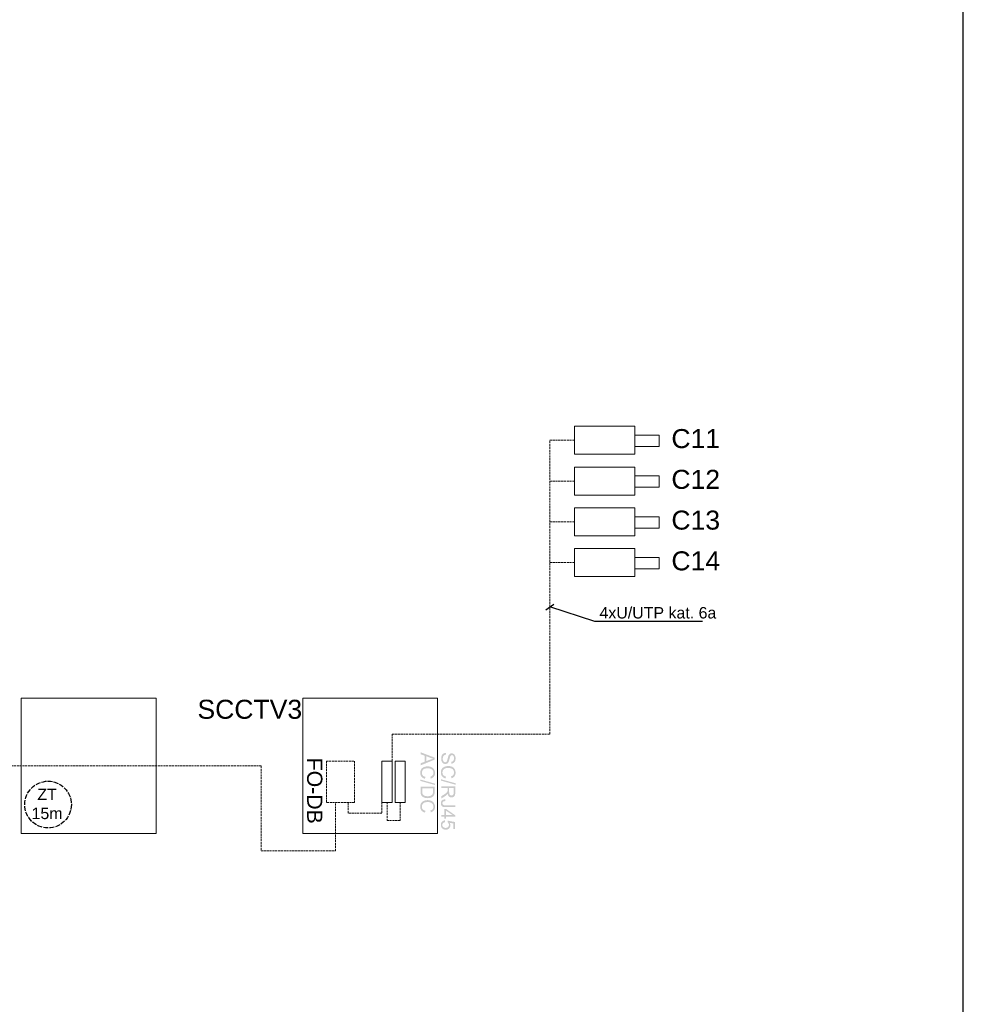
# Model space of a CAD drawing. Header units: millimetres. Extents: x -91 to 1961, y -1152 to 358.
# Tile 253 of 256: x 1837 to 1961, y -24 to 105. Entities that reach past the tile are written whole.
import ezdxf

# ---------------------------------------------------------------- set-up
doc = ezdxf.new("R2010")
doc.units = ezdxf.units.MM
doc.header["$MEASUREMENT"] = 0
doc.linetypes.add('PT LAP Jeżowe - Schematy Strukturalny CCTV (1)$0$PDF_IMPORT', pattern=[1, 0.8, -0.2])
doc.layers.get('0').update_dxf_attribs({"linetype": 'CONTINUOUS'})
doc.layers.add('PT LAP Jeżowe - Schematy Strukturalny CCTV (1)$0$PDF_Geomertry', color=7, linetype='CONTINUOUS')
doc.layers.add('PT LAP Jeżowe - Schematy Strukturalny CCTV (1)$0$PDF_Solid Fills', color=7, linetype='CONTINUOUS')
doc.styles.add('PT LAP Jeżowe - Schematy Strukturalny CCTV (1)$0$Standard', font='arial.ttf')

# ---------------------------------------------------------------- blocks, each defined once
blk = doc.blocks.new('PT LAP Jeżowe - Schematy Strukturalny CCTV (1)')
at = {"layer": 'PT LAP Jeżowe - Schematy Strukturalny CCTV (1)$0$PDF_Solid Fills', "transparency": 33554559}
h = blk.add_hatch(color=5, dxfattribs=at)
h.paths.add_polyline_path([(777.73, 57.91), (779.58, 57.2), (779.58, 56.94), (777.73, 56.18), (777.73, 56.46), (778.29, 56.67), (778.29, 57.45), (777.73, 57.65)])
edge = h.paths.add_edge_path(flags=0)
edge.add_line((778.5, 57.38), (778.5, 56.75))
edge.add_line((778.5, 56.75), (779.01, 56.94))
edge.add_spline(control_points=[(779.01, 56.94), (779.16, 57), (779.29, 57.04), (779.39, 57.07), (779.27, 57.1), (779.15, 57.13), (779.04, 57.17)], knot_values=[0, 0, 0, 0, 1, 1, 1, 2, 2, 2, 2], weights=[1, 1, 1, 1, 1, 1, 1], degree=3, periodic=0)
edge.add_line((779.04, 57.17), (778.5, 57.38))
h = blk.add_hatch(color=14, dxfattribs=at)
edge = h.paths.add_edge_path(flags=0)
edge.add_line((781.06, 57.83), (781.08, 57.6))
edge.add_spline(control_points=[(781.08, 57.6), (780.99, 57.59), (780.91, 57.57), (780.85, 57.52), (780.79, 57.49), (780.74, 57.42), (780.71, 57.34), (780.67, 57.26), (780.65, 57.16), (780.65, 57.06), (780.65, 56.96), (780.66, 56.88), (780.69, 56.81), (780.72, 56.74), (780.76, 56.68), (780.8, 56.65), (780.85, 56.61), (780.91, 56.6), (780.96, 56.6), (781.02, 56.6), (781.07, 56.61), (781.11, 56.65), (781.16, 56.68), (781.19, 56.74), (781.22, 56.81), (781.24, 56.86), (781.27, 56.97), (781.31, 57.14), (781.35, 57.31), (781.39, 57.43), (781.43, 57.5), (781.47, 57.59), (781.53, 57.65), (781.6, 57.7), (781.67, 57.74), (781.74, 57.76), (781.83, 57.76), (781.92, 57.76), (782.01, 57.73), (782.09, 57.68), (782.17, 57.63), (782.23, 57.55), (782.27, 57.45), (782.31, 57.35), (782.33, 57.24), (782.33, 57.11), (782.33, 56.97), (782.31, 56.85), (782.27, 56.75), (782.23, 56.64), (782.16, 56.56), (782.08, 56.51), (781.99, 56.45), (781.89, 56.42), (781.79, 56.42)], knot_values=[0, 0, 0, 0, 1, 1, 1, 2, 2, 2, 3, 3, 3, 4, 4, 4, 5, 5, 5, 6, 6, 6, 7, 7, 7, 8, 8, 8, 9, 9, 9, 10, 10, 10, 11, 11, 11, 12, 12, 12, 13, 13, 13, 14, 14, 14, 15, 15, 15, 16, 16, 16, 17, 17, 17, 18, 18, 18, 18], weights=[1, 1, 1, 1, 1, 1, 1, 1, 1, 1, 1, 1, 1, 1, 1, 1, 1, 1, 1, 1, 1, 1, 1, 1, 1, 1, 1, 1, 1, 1, 1, 1, 1, 1, 1, 1, 1, 1, 1, 1, 1, 1, 1, 1, 1, 1, 1, 1, 1, 1, 1, 1, 1, 1, 1], degree=3, periodic=0)
edge.add_line((781.79, 56.42), (781.77, 56.65))
edge.add_spline(control_points=[(781.77, 56.65), (781.89, 56.66), (781.97, 56.71), (782.03, 56.78), (782.09, 56.85), (782.12, 56.96), (782.12, 57.1), (782.12, 57.25), (782.1, 57.36), (782.04, 57.42), (781.99, 57.49), (781.92, 57.53), (781.85, 57.53), (781.78, 57.53), (781.73, 57.5), (781.68, 57.45), (781.64, 57.41), (781.6, 57.28), (781.55, 57.09), (781.51, 56.89), (781.47, 56.75), (781.44, 56.68), (781.39, 56.57), (781.32, 56.49), (781.25, 56.44), (781.17, 56.39), (781.09, 56.36), (780.99, 56.36), (780.89, 56.36), (780.8, 56.39), (780.71, 56.45), (780.63, 56.5), (780.56, 56.58), (780.51, 56.69), (780.46, 56.79), (780.44, 56.91), (780.44, 57.04), (780.44, 57.21), (780.46, 57.35), (780.51, 57.46), (780.56, 57.58), (780.63, 57.67), (780.73, 57.73), (780.83, 57.79), (780.94, 57.83), (781.06, 57.83)], knot_values=[0, 0, 0, 0, 1, 1, 1, 2, 2, 2, 3, 3, 3, 4, 4, 4, 5, 5, 5, 6, 6, 6, 7, 7, 7, 8, 8, 8, 9, 9, 9, 10, 10, 10, 11, 11, 11, 12, 12, 12, 13, 13, 13, 14, 14, 14, 15, 15, 15, 15], weights=[1, 1, 1, 1, 1, 1, 1, 1, 1, 1, 1, 1, 1, 1, 1, 1, 1, 1, 1, 1, 1, 1, 1, 1, 1, 1, 1, 1, 1, 1, 1, 1, 1, 1, 1, 1, 1, 1, 1, 1, 1, 1, 1, 1, 1, 1], degree=3, periodic=0)
h = blk.add_hatch(color=5, dxfattribs=at)
edge = h.paths.add_edge_path(flags=0)
edge.add_line((778.37, 54.67), (778.31, 54.42))
edge.add_spline(control_points=[(778.31, 54.42), (778.11, 54.47), (777.96, 54.56), (777.85, 54.7), (777.74, 54.83), (777.69, 54.99), (777.69, 55.19), (777.69, 55.39), (777.73, 55.55), (777.81, 55.67), (777.89, 55.8), (778.01, 55.89), (778.17, 55.96), (778.32, 56.02), (778.49, 56.05), (778.67, 56.05), (778.87, 56.05), (779.04, 56.02), (779.18, 55.94), (779.33, 55.87), (779.44, 55.77), (779.51, 55.63), (779.59, 55.5), (779.63, 55.35), (779.63, 55.18), (779.63, 55), (779.58, 54.84), (779.48, 54.72), (779.39, 54.59), (779.25, 54.5), (779.08, 54.45)], knot_values=[0, 0, 0, 0, 1, 1, 1, 2, 2, 2, 3, 3, 3, 4, 4, 4, 5, 5, 5, 6, 6, 6, 7, 7, 7, 8, 8, 8, 9, 9, 9, 10, 10, 10, 10], weights=[1, 1, 1, 1, 1, 1, 1, 1, 1, 1, 1, 1, 1, 1, 1, 1, 1, 1, 1, 1, 1, 1, 1, 1, 1, 1, 1, 1, 1, 1, 1], degree=3, periodic=0)
edge.add_line((779.08, 54.45), (779.02, 54.69))
edge.add_spline(control_points=[(779.02, 54.69), (779.16, 54.74), (779.26, 54.8), (779.32, 54.88), (779.38, 54.96), (779.41, 55.06), (779.41, 55.19), (779.41, 55.33), (779.38, 55.45), (779.31, 55.54), (779.24, 55.64), (779.15, 55.71), (779.03, 55.74), (778.92, 55.78), (778.8, 55.8), (778.67, 55.8), (778.51, 55.8), (778.37, 55.78), (778.25, 55.73), (778.14, 55.69), (778.05, 55.62), (777.99, 55.52), (777.93, 55.42), (777.9, 55.32), (777.9, 55.21), (777.9, 55.07), (777.94, 54.95), (778.02, 54.86), (778.1, 54.76), (778.22, 54.7), (778.37, 54.67)], knot_values=[0, 0, 0, 0, 1, 1, 1, 2, 2, 2, 3, 3, 3, 4, 4, 4, 5, 5, 5, 6, 6, 6, 7, 7, 7, 8, 8, 8, 9, 9, 9, 10, 10, 10, 10], weights=[1, 1, 1, 1, 1, 1, 1, 1, 1, 1, 1, 1, 1, 1, 1, 1, 1, 1, 1, 1, 1, 1, 1, 1, 1, 1, 1, 1, 1, 1, 1], degree=3, periodic=0)
h = blk.add_hatch(color=14, dxfattribs=at)
edge = h.paths.add_edge_path(flags=0)
edge.add_line((781.08, 54.71), (781.02, 54.46))
edge.add_spline(control_points=[(781.02, 54.46), (780.82, 54.51), (780.66, 54.61), (780.56, 54.74), (780.45, 54.87), (780.4, 55.04), (780.4, 55.23), (780.4, 55.43), (780.44, 55.59), (780.52, 55.71), (780.6, 55.84), (780.72, 55.93), (780.88, 56), (781.03, 56.06), (781.2, 56.1), (781.38, 56.1), (781.57, 56.1), (781.75, 56.06), (781.89, 55.99), (782.04, 55.91), (782.15, 55.81), (782.22, 55.67), (782.3, 55.54), (782.33, 55.39), (782.33, 55.22), (782.33, 55.04), (782.29, 54.88), (782.19, 54.76), (782.1, 54.63), (781.96, 54.54), (781.79, 54.49)], knot_values=[0, 0, 0, 0, 1, 1, 1, 2, 2, 2, 3, 3, 3, 4, 4, 4, 5, 5, 5, 6, 6, 6, 7, 7, 7, 8, 8, 8, 9, 9, 9, 10, 10, 10, 10], weights=[1, 1, 1, 1, 1, 1, 1, 1, 1, 1, 1, 1, 1, 1, 1, 1, 1, 1, 1, 1, 1, 1, 1, 1, 1, 1, 1, 1, 1, 1, 1], degree=3, periodic=0)
edge.add_line((781.79, 54.49), (781.73, 54.74))
edge.add_spline(control_points=[(781.73, 54.74), (781.87, 54.78), (781.97, 54.84), (782.03, 54.92), (782.09, 55), (782.12, 55.11), (782.12, 55.23), (782.12, 55.37), (782.09, 55.49), (782.02, 55.59), (781.95, 55.68), (781.86, 55.75), (781.74, 55.79), (781.63, 55.83), (781.5, 55.85), (781.38, 55.85), (781.22, 55.85), (781.08, 55.82), (780.96, 55.78), (780.85, 55.73), (780.76, 55.66), (780.7, 55.56), (780.64, 55.47), (780.61, 55.36), (780.61, 55.25), (780.61, 55.11), (780.65, 55), (780.73, 54.9), (780.81, 54.81), (780.93, 54.74), (781.08, 54.71)], knot_values=[0, 0, 0, 0, 1, 1, 1, 2, 2, 2, 3, 3, 3, 4, 4, 4, 5, 5, 5, 6, 6, 6, 7, 7, 7, 8, 8, 8, 9, 9, 9, 10, 10, 10, 10], weights=[1, 1, 1, 1, 1, 1, 1, 1, 1, 1, 1, 1, 1, 1, 1, 1, 1, 1, 1, 1, 1, 1, 1, 1, 1, 1, 1, 1, 1, 1, 1], degree=3, periodic=0)
h = blk.add_hatch(color=5, dxfattribs=at)
edge = h.paths.add_edge_path(flags=0)
edge.add_line((777.73, 53.4), (779.58, 53.4))
edge.add_line((779.58, 53.4), (779.58, 52.77))
edge.add_spline(control_points=[(779.58, 52.77), (779.58, 52.62), (779.58, 52.51), (779.56, 52.44), (779.53, 52.33), (779.49, 52.24), (779.43, 52.17), (779.34, 52.07), (779.24, 52), (779.11, 51.95), (778.98, 51.9), (778.83, 51.87), (778.67, 51.87), (778.53, 51.87), (778.4, 51.89), (778.29, 51.92), (778.18, 51.96), (778.09, 52), (778.02, 52.05), (777.95, 52.1), (777.89, 52.16), (777.85, 52.22), (777.81, 52.28), (777.78, 52.35), (777.76, 52.44), (777.74, 52.52), (777.73, 52.62), (777.73, 52.74)], knot_values=[0, 0, 0, 0, 1, 1, 1, 2, 2, 2, 3, 3, 3, 4, 4, 4, 5, 5, 5, 6, 6, 6, 7, 7, 7, 8, 8, 8, 9, 9, 9, 9], weights=[1, 1, 1, 1, 1, 1, 1, 1, 1, 1, 1, 1, 1, 1, 1, 1, 1, 1, 1, 1, 1, 1, 1, 1, 1, 1, 1, 1], degree=3, periodic=0)
edge.add_line((777.73, 52.74), (777.73, 53.4))
edge = h.paths.add_edge_path(flags=0)
edge.add_line((777.94, 53.16), (777.94, 52.76))
edge.add_spline(control_points=[(777.94, 52.76), (777.94, 52.64), (777.95, 52.55), (777.98, 52.48), (778, 52.41), (778.03, 52.35), (778.07, 52.31), (778.13, 52.25), (778.21, 52.21), (778.31, 52.17), (778.41, 52.14), (778.53, 52.13), (778.67, 52.13), (778.87, 52.13), (779.02, 52.16), (779.12, 52.22), (779.23, 52.28), (779.3, 52.36), (779.33, 52.45), (779.36, 52.52), (779.37, 52.62), (779.37, 52.77)], knot_values=[0, 0, 0, 0, 1, 1, 1, 2, 2, 2, 3, 3, 3, 4, 4, 4, 5, 5, 5, 6, 6, 6, 7, 7, 7, 7], weights=[1, 1, 1, 1, 1, 1, 1, 1, 1, 1, 1, 1, 1, 1, 1, 1, 1, 1, 1, 1, 1, 1], degree=3, periodic=0)
edge.add_line((779.37, 52.77), (779.37, 53.16))
edge.add_line((779.37, 53.16), (777.94, 53.16))
h = blk.add_hatch(color=14, dxfattribs=at)
edge = h.paths.add_edge_path(flags=0)
edge.add_line((780.44, 53.44), (782.29, 53.44))
edge.add_line((782.29, 53.44), (782.29, 52.62))
edge.add_spline(control_points=[(782.29, 52.62), (782.29, 52.46), (782.28, 52.33), (782.24, 52.25), (782.21, 52.16), (782.15, 52.09), (782.07, 52.04), (781.99, 51.99), (781.9, 51.96), (781.79, 51.96), (781.66, 51.96), (781.55, 52.01), (781.47, 52.09), (781.38, 52.17), (781.32, 52.31), (781.3, 52.48), (781.26, 52.42), (781.23, 52.37), (781.2, 52.34), (781.13, 52.26), (781.05, 52.2), (780.95, 52.13)], knot_values=[0, 0, 0, 0, 1, 1, 1, 2, 2, 2, 3, 3, 3, 4, 4, 4, 5, 5, 5, 6, 6, 6, 7, 7, 7, 7], weights=[1, 1, 1, 1, 1, 1, 1, 1, 1, 1, 1, 1, 1, 1, 1, 1, 1, 1, 1, 1, 1, 1], degree=3, periodic=0)
edge.add_line((780.95, 52.13), (780.44, 51.81))
edge.add_line((780.44, 51.81), (780.44, 52.12))
edge.add_line((780.44, 52.12), (780.83, 52.36))
edge.add_spline(control_points=[(780.83, 52.36), (780.94, 52.44), (781.03, 52.49), (781.09, 52.54), (781.15, 52.59), (781.19, 52.63), (781.22, 52.66), (781.24, 52.7), (781.26, 52.74), (781.27, 52.78), (781.27, 52.8), (781.28, 52.85), (781.28, 52.91)], knot_values=[0, 0, 0, 0, 1, 1, 1, 2, 2, 2, 3, 3, 3, 4, 4, 4, 4], weights=[1, 1, 1, 1, 1, 1, 1, 1, 1, 1, 1, 1, 1], degree=3, periodic=0)
edge.add_line((781.28, 52.91), (781.28, 53.2))
edge.add_line((781.28, 53.2), (780.44, 53.2))
edge.add_line((780.44, 53.2), (780.44, 53.44))
edge = h.paths.add_edge_path(flags=0)
edge.add_line((781.49, 53.2), (781.49, 52.67))
edge.add_spline(control_points=[(781.49, 52.67), (781.49, 52.56), (781.5, 52.47), (781.52, 52.41), (781.54, 52.35), (781.58, 52.3), (781.63, 52.26), (781.68, 52.23), (781.73, 52.22), (781.79, 52.22), (781.87, 52.22), (781.94, 52.25), (782, 52.31), (782.05, 52.37), (782.08, 52.47), (782.08, 52.61)], knot_values=[0, 0, 0, 0, 1, 1, 1, 2, 2, 2, 3, 3, 3, 4, 4, 4, 5, 5, 5, 5], weights=[1, 1, 1, 1, 1, 1, 1, 1, 1, 1, 1, 1, 1, 1, 1, 1], degree=3, periodic=0)
edge.add_line((782.08, 52.61), (782.08, 53.2))
edge.add_line((782.08, 53.2), (781.49, 53.2))
h = blk.add_hatch(color=5, dxfattribs=at)
edge = h.paths.add_edge_path(flags=0)
edge.add_line((778.37, 50.22), (778.31, 49.97))
edge.add_spline(control_points=[(778.31, 49.97), (778.11, 50.03), (777.96, 50.12), (777.85, 50.25), (777.74, 50.38), (777.69, 50.55), (777.69, 50.74), (777.69, 50.94), (777.73, 51.1), (777.81, 51.23), (777.89, 51.35), (778.01, 51.45), (778.17, 51.51), (778.32, 51.58), (778.49, 51.61), (778.67, 51.61), (778.87, 51.61), (779.04, 51.57), (779.18, 51.5), (779.33, 51.42), (779.44, 51.32), (779.51, 51.18), (779.59, 51.05), (779.63, 50.9), (779.63, 50.74), (779.63, 50.55), (779.58, 50.4), (779.48, 50.27), (779.39, 50.14), (779.25, 50.06), (779.08, 50.01)], knot_values=[0, 0, 0, 0, 1, 1, 1, 2, 2, 2, 3, 3, 3, 4, 4, 4, 5, 5, 5, 6, 6, 6, 7, 7, 7, 8, 8, 8, 9, 9, 9, 10, 10, 10, 10], weights=[1, 1, 1, 1, 1, 1, 1, 1, 1, 1, 1, 1, 1, 1, 1, 1, 1, 1, 1, 1, 1, 1, 1, 1, 1, 1, 1, 1, 1, 1, 1], degree=3, periodic=0)
edge.add_line((779.08, 50.01), (779.02, 50.25))
edge.add_spline(control_points=[(779.02, 50.25), (779.16, 50.29), (779.26, 50.35), (779.32, 50.43), (779.38, 50.51), (779.41, 50.62), (779.41, 50.74), (779.41, 50.88), (779.38, 51), (779.31, 51.1), (779.24, 51.19), (779.15, 51.26), (779.03, 51.3), (778.92, 51.34), (778.8, 51.36), (778.67, 51.36), (778.51, 51.36), (778.37, 51.33), (778.25, 51.29), (778.14, 51.24), (778.05, 51.17), (777.99, 51.07), (777.93, 50.98), (777.9, 50.87), (777.9, 50.76), (777.9, 50.62), (777.94, 50.51), (778.02, 50.41), (778.1, 50.32), (778.22, 50.25), (778.37, 50.22)], knot_values=[0, 0, 0, 0, 1, 1, 1, 2, 2, 2, 3, 3, 3, 4, 4, 4, 5, 5, 5, 6, 6, 6, 7, 7, 7, 8, 8, 8, 9, 9, 9, 10, 10, 10, 10], weights=[1, 1, 1, 1, 1, 1, 1, 1, 1, 1, 1, 1, 1, 1, 1, 1, 1, 1, 1, 1, 1, 1, 1, 1, 1, 1, 1, 1, 1, 1, 1], degree=3, periodic=0)
h = blk.add_hatch(color=14, dxfattribs=at)
edge = h.paths.add_edge_path(flags=0)
edge.add_line((780.97, 51.7), (781, 51.48))
edge.add_spline(control_points=[(781, 51.48), (780.85, 51.48), (780.75, 51.45), (780.69, 51.4), (780.64, 51.36), (780.61, 51.29), (780.61, 51.21), (780.61, 51.15), (780.62, 51.1), (780.65, 51.05), (780.68, 51.01), (780.72, 50.98), (780.77, 50.96), (780.82, 50.94), (780.9, 50.93), (781, 50.93)], knot_values=[0, 0, 0, 0, 1, 1, 1, 2, 2, 2, 3, 3, 3, 4, 4, 4, 5, 5, 5, 5], weights=[1, 1, 1, 1, 1, 1, 1, 1, 1, 1, 1, 1, 1, 1, 1, 1], degree=3, periodic=0)
edge.add_line((781, 50.93), (782.29, 50.93))
edge.add_line((782.29, 50.93), (782.29, 50.69))
edge.add_line((782.29, 50.69), (781.02, 50.69))
edge.add_spline(control_points=[(781.02, 50.69), (780.87, 50.69), (780.75, 50.71), (780.66, 50.74), (780.58, 50.78), (780.51, 50.84), (780.47, 50.92), (780.42, 51), (780.4, 51.1), (780.4, 51.21), (780.4, 51.37), (780.45, 51.49), (780.54, 51.58), (780.64, 51.67), (780.78, 51.71), (780.97, 51.7)], knot_values=[0, 0, 0, 0, 1, 1, 1, 2, 2, 2, 3, 3, 3, 4, 4, 4, 5, 5, 5, 5], weights=[1, 1, 1, 1, 1, 1, 1, 1, 1, 1, 1, 1, 1, 1, 1, 1], degree=3, periodic=0)
h = blk.add_hatch(color=14, dxfattribs=at)
h.paths.add_polyline_path([(780.44, 49.65), (780.87, 49.65), (780.87, 50.46), (781.08, 50.46), (782.29, 49.61), (782.29, 49.43), (781.08, 49.43), (781.08, 49.18), (780.87, 49.18), (780.87, 49.43), (780.44, 49.43)])
h.paths.add_polyline_path([(781.08, 49.65), (781.93, 49.65), (781.08, 50.23)])
h = blk.add_hatch(color=14, dxfattribs=at)
edge = h.paths.add_edge_path(flags=0)
edge.add_line((780.92, 48.95), (780.94, 48.71))
edge.add_spline(control_points=[(780.94, 48.71), (780.83, 48.69), (780.74, 48.65), (780.68, 48.58), (780.62, 48.52), (780.59, 48.44), (780.59, 48.35), (780.59, 48.24), (780.63, 48.15), (780.71, 48.07), (780.79, 48), (780.9, 47.96), (781.04, 47.96), (781.17, 47.96), (781.27, 48), (781.34, 48.07), (781.42, 48.14), (781.46, 48.24), (781.46, 48.36), (781.46, 48.43), (781.44, 48.49), (781.41, 48.55), (781.38, 48.61), (781.34, 48.66), (781.29, 48.69)], knot_values=[0, 0, 0, 0, 1, 1, 1, 2, 2, 2, 3, 3, 3, 4, 4, 4, 5, 5, 5, 6, 6, 6, 7, 7, 7, 8, 8, 8, 8], weights=[1, 1, 1, 1, 1, 1, 1, 1, 1, 1, 1, 1, 1, 1, 1, 1, 1, 1, 1, 1, 1, 1, 1, 1, 1], degree=3, periodic=0)
edge.add_line((781.29, 48.69), (781.31, 48.91))
edge.add_line((781.31, 48.91), (782.25, 48.73))
edge.add_line((782.25, 48.73), (782.25, 47.81))
edge.add_line((782.25, 47.81), (782.04, 47.81))
edge.add_line((782.04, 47.81), (782.04, 48.54))
edge.add_line((782.04, 48.54), (781.55, 48.64))
edge.add_spline(control_points=[(781.55, 48.64), (781.62, 48.53), (781.65, 48.42), (781.65, 48.3), (781.65, 48.13), (781.59, 48), (781.48, 47.89), (781.37, 47.78), (781.23, 47.72), (781.05, 47.72), (780.89, 47.72), (780.74, 47.77), (780.62, 47.87), (780.47, 47.98), (780.4, 48.15), (780.4, 48.35), (780.4, 48.52), (780.45, 48.66), (780.54, 48.76), (780.64, 48.87), (780.76, 48.93), (780.92, 48.95)], knot_values=[0, 0, 0, 0, 1, 1, 1, 2, 2, 2, 3, 3, 3, 4, 4, 4, 5, 5, 5, 6, 6, 6, 7, 7, 7, 7], weights=[1, 1, 1, 1, 1, 1, 1, 1, 1, 1, 1, 1, 1, 1, 1, 1, 1, 1, 1, 1, 1, 1], degree=3, periodic=0)
blk.add_line((794.22, 76.66), (795.24, 77.39))
at = {"color": 0}
for p, q in [((800.64, 75.11), (794.73, 77.02)), ((814.81, 75.11), (800.64, 75.11))]:
    blk.add_line(p, q, dxfattribs=at)
at = {"color": 1, "linetype": 'PT LAP Jeżowe - Schematy Strukturalny CCTV (1)$0$PDF_IMPORT', "ltscale": 0.8}
blk.add_circle((728.73, 51.03), 3.07, dxfattribs=at)
at = {"layer": 'PT LAP Jeżowe - Schematy Strukturalny CCTV (1)$0$PDF_Geomertry', "color": 3, "linetype": 'PT LAP Jeżowe - Schematy Strukturalny CCTV (1)$0$PDF_IMPORT', "lineweight": 5, "ltscale": 0.339084}
for p, q in [((794.73, 60.3), (794.73, 98.94)), ((794.73, 98.94), (797.96, 98.94)), ((794.73, 93.58), (797.96, 93.58)), ((794.73, 88.22), (797.96, 88.22)), ((794.73, 82.86), (797.96, 82.86)), ((773.99, 60.3), (794.73, 60.3))]:
    blk.add_line(p, q, dxfattribs=at)
at = {"layer": 'PT LAP Jeżowe - Schematy Strukturalny CCTV (1)$0$PDF_Geomertry', "color": 30, "linetype": 'PT LAP Jeżowe - Schematy Strukturalny CCTV (1)$0$PDF_IMPORT', "lineweight": 5, "ltscale": 0.338653}
for p, q in [((718.68, 56.11), (756.76, 56.11)), ((756.76, 56.11), (756.76, 44.95)), ((766.52, 44.95), (766.52, 51.32)), ((756.76, 44.95), (766.52, 44.95))]:
    blk.add_line(p, q, dxfattribs=at)
at = {"layer": 'PT LAP Jeżowe - Schematy Strukturalny CCTV (1)$0$PDF_Geomertry', "color": 14, "linetype": 'PT LAP Jeżowe - Schematy Strukturalny CCTV (1)$0$PDF_IMPORT', "lineweight": 5, "ltscale": 0.338696}
for p, q in [((768.19, 49.9), (768.19, 51.32)), ((772.64, 51.32), (772.64, 49.9)), ((772.64, 49.9), (768.19, 49.9))]:
    blk.add_line(p, q, dxfattribs=at)
at = {"layer": 'PT LAP Jeżowe - Schematy Strukturalny CCTV (1)$0$PDF_Geomertry', "color": 5, "linetype": 'PT LAP Jeżowe - Schematy Strukturalny CCTV (1)$0$PDF_IMPORT', "lineweight": 5, "ltscale": 0.338653}
for p, q in [((775.03, 51.32), (775.03, 48.95)), ((775.03, 48.95), (773.48, 48.95))]:
    blk.add_line(p, q, dxfattribs=at)
at = {"layer": 'PT LAP Jeżowe - Schematy Strukturalny CCTV (1)$0$PDF_Geomertry', "lineweight": 20}
for points in [[(797.96, 100.79), (805.92, 100.79), (805.92, 97.1), (797.96, 97.1), (797.96, 100.79)], [(805.92, 99.6), (809.1, 99.6), (809.1, 98.12), (805.92, 98.12), (805.92, 99.6)], [(797.96, 95.42), (805.92, 95.42), (805.92, 91.74), (797.96, 91.74), (797.96, 95.42)], [(805.92, 94.24), (809.1, 94.24), (809.1, 92.76), (805.92, 92.76), (805.92, 94.24)], [(797.96, 90.06), (805.92, 90.06), (805.92, 86.38), (797.96, 86.38), (797.96, 90.06)], [(805.92, 88.88), (809.1, 88.88), (809.1, 87.4), (805.92, 87.4), (805.92, 88.88)], [(797.96, 84.7), (805.92, 84.7), (805.92, 81.02), (797.96, 81.02), (797.96, 84.7)], [(805.92, 83.52), (809.1, 83.52), (809.1, 82.03), (805.92, 82.03), (805.92, 83.52)], [(742.94, 65), (742.94, 47.22), (725.2, 47.22), (725.2, 65), (742.94, 65)], [(779.97, 65), (779.97, 47.22), (762.24, 47.22), (762.24, 65), (779.97, 65)]]:
    blk.add_lwpolyline(points, dxfattribs=at)
at = {"layer": 'PT LAP Jeżowe - Schematy Strukturalny CCTV (1)$0$PDF_Geomertry', "color": 3, "linetype": 'PT LAP Jeżowe - Schematy Strukturalny CCTV (1)$0$PDF_IMPORT', "lineweight": 5, "ltscale": 0.339084}
blk.add_lwpolyline([(773.99, 56.74), (773.99, 60.3)], dxfattribs=at)
at = {"layer": 'PT LAP Jeżowe - Schematy Strukturalny CCTV (1)$0$PDF_Geomertry', "color": 30, "linetype": 'PT LAP Jeżowe - Schematy Strukturalny CCTV (1)$0$PDF_IMPORT', "lineweight": 5, "ltscale": 0.338653}
blk.add_lwpolyline([(765.35, 51.32), (765.35, 56.74), (769.02, 56.74), (769.02, 51.32), (765.35, 51.32), (765.35, 51.32)], dxfattribs=at)
at = {"layer": 'PT LAP Jeżowe - Schematy Strukturalny CCTV (1)$0$PDF_Geomertry', "color": 14, "lineweight": 5}
blk.add_lwpolyline([(772.64, 51.32), (772.64, 56.74), (773.99, 56.74), (773.99, 51.32), (772.64, 51.32), (772.64, 51.32)], dxfattribs=at)
at = {"layer": 'PT LAP Jeżowe - Schematy Strukturalny CCTV (1)$0$PDF_Geomertry', "color": 5, "lineweight": 5, "ltscale": 0.338653}
blk.add_lwpolyline([(775.69, 51.32), (775.69, 51.32), (774.37, 51.32), (774.37, 56.74), (775.69, 56.74), (775.69, 51.32)], dxfattribs=at)
at = {"layer": 'PT LAP Jeżowe - Schematy Strukturalny CCTV (1)$0$PDF_Geomertry', "color": 5, "linetype": 'PT LAP Jeżowe - Schematy Strukturalny CCTV (1)$0$PDF_IMPORT', "lineweight": 5, "ltscale": 0.338653}
blk.add_lwpolyline([(773.32, 49.25), (773.32, 51.32)], dxfattribs=at)
at = {"layer": 'PT LAP Jeżowe - Schematy Strukturalny CCTV (1)$0$PDF_Geomertry', "color": 5, "lineweight": 5}
blk.add_lwpolyline([(773.32, 49.12), (773.32, 48.95), (773.48, 48.95)], dxfattribs=at)
at = {"layer": 'PT LAP Jeżowe - Schematy Strukturalny CCTV (1)$0$PDF_Solid Fills', "color": 5, "transparency": 33554559}
blk.add_solid([(777.69, 54.32), (779.63, 53.78), (777.69, 54.14), (779.63, 53.6)], dxfattribs=at)
at = {"layer": 'PT LAP Jeżowe - Schematy Strukturalny CCTV (1)$0$PDF_Solid Fills', "color": 14, "transparency": 33554559}
blk.add_solid([(780.4, 54.36), (782.33, 53.83), (780.4, 54.18), (782.33, 53.64)], dxfattribs=at)
at = {"attachment_point": 1, "style": 'PT LAP Jeżowe - Schematy Strukturalny CCTV (1)$0$Standard'}
for s, insert, char_height, width in [('C11', (810.72, 100.41), 2.5, 9.6727), ('C12', (810.72, 95.05), 2.5, 9.6727), ('C13', (810.72, 89.69), 2.5, 9.6727), ('C14', (810.72, 84.33), 2.5, 9.6727), ('{\\C0;4xU/UTP kat. 6a}', (801.26, 77), 1.5, 37.2368), ('SCCTV3', (748.38, 64.81), 2.5, 9.6727)]:
    blk.add_mtext(s, dxfattribs=dict(at, insert=insert, char_height=char_height, width=width))
at = {"insert": (764.81, 57.19), "char_height": 2, "width": 13.0067, "attachment_point": 1, "rotation": 270, "style": 'PT LAP Jeżowe - Schematy Strukturalny CCTV (1)$0$Standard'}
blk.add_mtext('{\\C40;FO-DB}', dxfattribs=at)
at = {"insert": (728.6, 51.11), "char_height": 1.5, "attachment_point": 5, "style": 'PT LAP Jeżowe - Schematy Strukturalny CCTV (1)$0$Standard'}
blk.add_mtext('{\\C1;ZT\\P15m}', dxfattribs=at)

msp = doc.modelspace()

# ---------------------------------------------------------------- linework, layer by layer
at = {"color": 7, "true_color": 0xffffff}
msp.add_lwpolyline([(1362.75, 243.43), (1362.75, -180.57), (1960.75, -180.57), (1960.75, 243.43)], close=True, dxfattribs=at)

# ---------------------------------------------------------------- block references
msp.add_blockref('PT LAP Jeżowe - Schematy Strukturalny CCTV (1)', (1111.63, -48.85))

doc.saveas('drawing.dxf')
